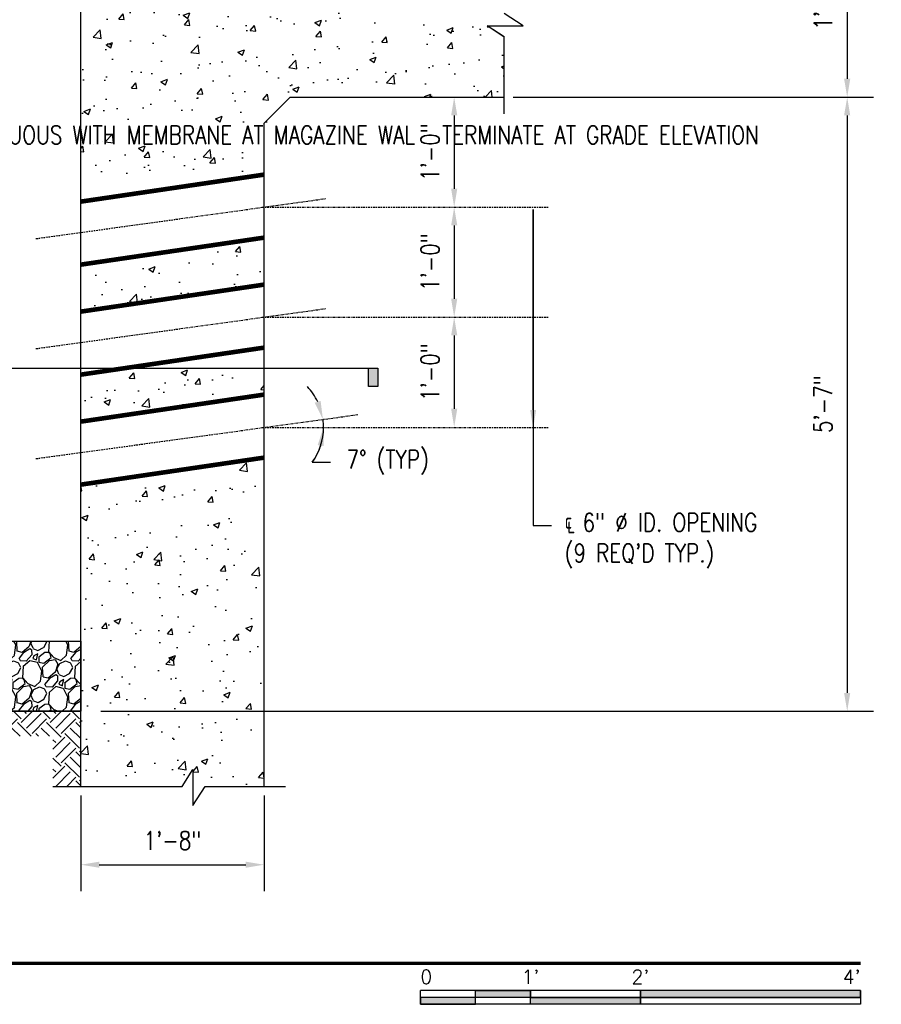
# Model space of a CAD drawing. Header units: inches. Extents: x 724 to 1800, y 17 to 339.
# Tile 3 of 33: x 895 to 989, y 17 to 125. Entities that reach past the tile are written whole.
import ezdxf
from ezdxf import colors
from ezdxf.entities.mleader import LeaderData, LeaderLine
from ezdxf.enums import TextEntityAlignment as Align
from ezdxf.math import Vec2, Vec3

# ---------------------------------------------------------------- set-up
doc = ezdxf.new("R2010")
doc.units = ezdxf.units.IN
doc.header["$MEASUREMENT"] = 0
doc.linetypes.add('Center 1_4_', pattern=[0.53125, 0.25, -0.09375, 0.09375, -0.09375])
doc.layers.get('Defpoints').update_dxf_attribs({"color": 6})
for name, color, linetype in [('A-DETL-CNTR', 2, 'Center 1_4_'), ('A-FLOR-PATT', 8, 'Continuous'), ('A-WALL-PATT', 8, 'Continuous'), ('G-ANNO-SYMB', 2, 'Continuous'), ('G-ANNO-TEXT', 2, 'Continuous'), ('M-DETL-HVY', 4, 'Continuous'), ('S-ANNO-DIMS', 1, 'Continuous'), ('S-ANNO-SYMB', 2, 'Continuous'), ('S-ANNO-TEXT', 2, 'Continuous')]:
    doc.layers.add(name, color=color, linetype=linetype)
doc.styles.add('Annotative', font='romans.shx', dxfattribs={"width": 0.8, "height": 0.125})
doc.styles.add('Arial', font='romans.shx', dxfattribs={"width": 0.8})
doc.styles.add('ROMANS', font='romans.shx', dxfattribs={"width": 0.8})
doc.dimstyles.new('Annotative', dxfattribs={"dimscale": 0, "dimtxt": 0.125, "dimasz": 0.125, "dimexe": 0.18, "dimexo": 0.0625, "dimgap": 0.09, "dimtad": 1, "dimdec": 3, "dimzin": 3, "dimdsep": 46, "dimlunit": 4, "dimtxsty": 'Annotative', "dimcen": 0.09, "dimclrt": 2, "dimazin": 2, "dimtfac": 1, "dimtdec": 3, "dimtmove": 0, "dimatfit": 0, "dimfxl": 1, "dimtfill": 1, "dimfrac": 2, "dimtolj": 1, "dimtzin": 0, "dimarcsym": 0})
pattern_1 = [(50, (-13.7514, -16.6683), (7.172602, -0.62752), [0.75, -8.25]), (355, (-13.7514, -16.668), (-1.387513, 7.52192), [0.6, -6.6]), (100.45144, (-13.154, -16.7206), (5.78509, 6.8944), [0.6374, -7.01142]), (46.1842, (-13.751, -14.668), (10.67241, -1.65519), [1.125, -12.375]), (96.6356, (-12.862, -14.806), (9.34662, 9.74119), [0.9561, -10.51714]), (351.1842, (-13.751, -14.668), (9.34662, 9.74119), [0.9, -9.9]), (21, (-12.7514, -15.1683), (5.96907, -4.02619), [0.75, -8.25]), (326, (-12.7514, -15.168), (2.433153, 7.2515), [0.6, -6.6]), (71.45144, (-12.254, -15.504), (8.402224, 3.22531), [0.6374, -7.01142]), (37.5, (-13.7514, -16.6683), (0.1215986, 3.3289385), [0, -6.52, 0, -6.7, 0, -6.625]), (7.5, (-13.7514, -16.6683), (2.630695, 3.944117), [0, -3.82, 0, -6.37, 0, -2.525]), (327.5, (-15.9814, -16.6683), (5.338224, -0.225549), [0, -2.5, 0, -7.8, 0, -10.35]), (317.5, (-16.9814, -16.6683), (5.831862, 1.00105), [0, -3.25, 0, -5.18, 0, -7.35])]

# ---------------------------------------------------------------- blocks, each defined once
blk = doc.blocks.new('*D49')
at = {"layer": 'Defpoints', "color": 0, "transparency": 16777216}
for p in [(947.8, 137.4), (947.8, 116.4), (985.23, 116.4)]:
    blk.add_point(p, dxfattribs=at)
at = {"layer": 'S-ANNO-DIMS', "color": 0, "lineweight": -2, "transparency": 16777216}
for p, q in [((948.8, 137.4), (988.11, 137.4)), ((948.8, 116.4), (988.11, 116.4))]:
    blk.add_line(p, q, dxfattribs=at)
at = {"layer": 'S-ANNO-DIMS', "color": 1, "lineweight": -2, "transparency": 16777216}
blk.add_line((985.23, 135.4), (985.23, 118.4), dxfattribs=at)
at = {"layer": 'S-ANNO-DIMS', "color": 1, "transparency": 16777216}
for points in [[(984.89, 135.4), (985.56, 135.4), (985.23, 137.4)], [(984.89, 118.4), (985.56, 118.4), (985.23, 116.4)]]:
    blk.add_solid(points, dxfattribs=at)
at = {"layer": 'S-ANNO-DIMS', "color": 2, "transparency": 16777216, "insert": (982.6, 126.9), "char_height": 2, "attachment_point": 5, "rotation": 90, "style": 'Annotative', "bg_fill": 3, "box_fill_scale": 1.25, "bg_fill_color": 256, "bg_fill_true_color": 13158600, "bg_fill_transparency": 0}
blk.add_mtext('\\A1;1\'-9"', dxfattribs=at)
blk = doc.blocks.new('*D48')
at = {"layer": 'Defpoints', "color": 0, "transparency": 16777216}
for p in [(947.8, 116.4), (902.81, 49.4), (985.23, 49.4)]:
    blk.add_point(p, dxfattribs=at)
at = {"layer": 'S-ANNO-DIMS', "color": 0, "lineweight": -2, "transparency": 16777216}
for p, q in [((948.8, 116.4), (988.11, 116.4)), ((903.81, 49.4), (988.11, 49.4))]:
    blk.add_line(p, q, dxfattribs=at)
at = {"layer": 'S-ANNO-DIMS', "color": 1, "lineweight": -2, "transparency": 16777216}
blk.add_line((985.23, 114.4), (985.23, 51.4), dxfattribs=at)
at = {"layer": 'S-ANNO-DIMS', "color": 1, "transparency": 16777216}
for points in [[(984.89, 114.4), (985.56, 114.4), (985.23, 116.4)], [(984.89, 51.4), (985.56, 51.4), (985.23, 49.4)]]:
    blk.add_solid(points, dxfattribs=at)
at = {"layer": 'S-ANNO-DIMS', "color": 2, "transparency": 16777216, "insert": (982.6, 82.9), "char_height": 2, "attachment_point": 5, "rotation": 90, "style": 'Annotative', "bg_fill": 3, "box_fill_scale": 1.25, "bg_fill_color": 256, "bg_fill_true_color": 13158600, "bg_fill_transparency": 0}
blk.add_mtext('\\A1;5\'-7"', dxfattribs=at)
blk = doc.blocks.new('*U28')
for points in [[(-2.625, -0.188), (-2.25, -0.188), (-2.25, -0.2344), (-2.625, -0.2344)], [(-1.5, -0.2344), (0, -0.2344), (0, -0.1875), (-1.5, -0.1875)], [(-3, -0.2812), (-2.625, -0.2812), (-2.625, -0.2344), (-3, -0.2344)], [(-2.25, -0.2349), (-1.5, -0.2349), (-1.5, -0.2812), (-2.25, -0.2812)]]:
    blk.add_hatch(color=256).paths.add_polyline_path(points)
for p, q in [((0, -0.1875), (-3, -0.1875)), ((-3, -0.2812), (-3, -0.1875)), ((-2.625, -0.2807), (-2.625, -0.188)), ((-2.25, -0.2812), (-2.25, -0.1885)), ((-1.5, -0.2812), (-1.5, -0.1885)), ((0, -0.1875), (0, -0.2812)), ((0, -0.2344), (-3, -0.2344)), ((0, -0.2812), (-3, -0.2812))]:
    blk.add_line(p, q)
at = {"flags": 128}
for points in [[(-2.625, -0.188), (-2.25, -0.188), (-2.25, -0.2344), (-2.625, -0.2344), (-2.625, -0.188)], [(-1.5, -0.2344), (0, -0.2344), (0, -0.1875), (-1.5, -0.1875), (-1.5, -0.2344)], [(-3, -0.2812), (-2.625, -0.2812), (-2.625, -0.2344), (-3, -0.2344), (-3, -0.2812)], [(-2.25, -0.2349), (-1.5, -0.2349), (-1.5, -0.2812), (-2.25, -0.2812), (-2.25, -0.2349)]]:
    blk.add_lwpolyline(points, close=True, dxfattribs=at)
at = {"style": 'Arial'}
blk.add_text('0', height=0.0937, dxfattribs=at).set_placement((-3, -0.0937), align=Align.MIDDLE_LEFT)
for s, p in [("1'", (-2.25, -0.0937)), ("2'", (-1.5, -0.0937))]:
    blk.add_text(s, height=0.09375, dxfattribs=at).set_placement(p, align=Align.MIDDLE_CENTER)
blk.add_text("4'", height=0.09375, dxfattribs=at).set_placement((0, -0.0937), align=Align.MIDDLE_RIGHT)
blk = doc.blocks.new('*D32')
at = {"layer": 'Defpoints', "color": 0, "transparency": 16777216}
for p in [(943.06, 116.4), (942.35, 104.4), (942.35, 104.4)]:
    blk.add_point(p, dxfattribs=at)
at = {"layer": 'S-ANNO-DIMS', "color": 0, "lineweight": -2, "transparency": 16777216}
blk.add_line((942.35, 114.4), (942.35, 106.4), dxfattribs=at)
at = {"layer": 'S-ANNO-DIMS', "color": 0, "transparency": 16777216}
for points in [[(942.02, 114.4), (942.69, 114.4), (942.35, 116.4)], [(942.02, 106.4), (942.69, 106.4), (942.35, 104.4)]]:
    blk.add_solid(points, dxfattribs=at)
at = {"layer": 'S-ANNO-DIMS', "color": 2, "transparency": 16777216, "insert": (939.72, 110.4), "char_height": 2, "attachment_point": 5, "rotation": 90, "style": 'Annotative', "bg_fill": 3, "box_fill_scale": 1.25, "bg_fill_color": 256, "bg_fill_true_color": 13158600, "bg_fill_transparency": 0}
blk.add_mtext('\\A1;1\'-0"', dxfattribs=at)
blk = doc.blocks.new('*D33')
at = {"layer": 'Defpoints', "color": 0, "transparency": 16777216}
for p in [(943.06, 104.4), (942.35, 92.4), (942.35, 92.4)]:
    blk.add_point(p, dxfattribs=at)
at = {"layer": 'S-ANNO-DIMS', "color": 0, "lineweight": -2, "transparency": 16777216}
blk.add_line((942.35, 102.4), (942.35, 94.4), dxfattribs=at)
at = {"layer": 'S-ANNO-DIMS', "color": 0, "transparency": 16777216}
for points in [[(942.02, 102.4), (942.69, 102.4), (942.35, 104.4)], [(942.02, 94.4), (942.69, 94.4), (942.35, 92.4)]]:
    blk.add_solid(points, dxfattribs=at)
at = {"layer": 'S-ANNO-DIMS', "color": 2, "transparency": 16777216, "insert": (939.72, 98.4), "char_height": 2, "attachment_point": 5, "rotation": 90, "style": 'Annotative', "bg_fill": 3, "box_fill_scale": 1.25, "bg_fill_color": 256, "bg_fill_true_color": 13158600, "bg_fill_transparency": 0}
blk.add_mtext('\\A1;1\'-0"', dxfattribs=at)
blk = doc.blocks.new('*D34')
at = {"layer": 'Defpoints', "color": 0, "transparency": 16777216}
for p in [(943.06, 92.4), (942.35, 80.4), (942.35, 80.4)]:
    blk.add_point(p, dxfattribs=at)
at = {"layer": 'S-ANNO-DIMS', "color": 0, "lineweight": -2, "transparency": 16777216}
blk.add_line((942.35, 90.4), (942.35, 82.4), dxfattribs=at)
at = {"layer": 'S-ANNO-DIMS', "color": 0, "transparency": 16777216}
for points in [[(942.02, 90.4), (942.69, 90.4), (942.35, 92.4)], [(942.02, 82.4), (942.69, 82.4), (942.35, 80.4)]]:
    blk.add_solid(points, dxfattribs=at)
at = {"layer": 'S-ANNO-DIMS', "color": 2, "transparency": 16777216, "insert": (939.72, 86.4), "char_height": 2, "attachment_point": 5, "rotation": 90, "style": 'Annotative', "bg_fill": 3, "box_fill_scale": 1.25, "bg_fill_color": 256, "bg_fill_true_color": 13158600, "bg_fill_transparency": 0}
blk.add_mtext('\\A1;1\'-0"', dxfattribs=at)
blk = doc.blocks.new('*D35')
at = {"layer": 'Defpoints', "color": 0, "transparency": 16777216}
for p in [(931.84, 81.76), (928.07, 80.95), (921.36, 80.37), (952.61, 80.37), (896.7, 76.96)]:
    blk.add_point(p, dxfattribs=at)
at = {"layer": 'S-ANNO-DIMS', "color": 0, "lineweight": -2, "transparency": 16777216}
blk.add_line((926.86, 76.56), (928.86, 76.56), dxfattribs=at)
for start, end in [(25.5523, 43.3169), (0, 7.7877), (324.0249, 0), (324.4708, 342.2354)]:
    blk.add_arc((921.62, 80.37), 6.48, start, end, dxfattribs=at)
at = {"layer": 'S-ANNO-DIMS', "color": 0, "transparency": 16777216}
for points in [[(927.78, 83.26), (927.14, 83.06), (928.03, 81.24)], [(927.46, 78.44), (928.11, 78.34), (928.09, 80.37)]]:
    blk.add_solid(points, dxfattribs=at)
at = {"layer": 'S-ANNO-DIMS', "color": 2, "transparency": 16777216, "insert": (935.1, 76.56), "char_height": 2, "attachment_point": 5, "rotation": 0.01, "style": 'Annotative', "bg_fill": 3, "box_fill_scale": 1.25, "bg_fill_color": 256, "bg_fill_true_color": 13158600, "bg_fill_transparency": 0}
blk.add_mtext('\\A1;7%%d (TYP)', dxfattribs=at)
blk = doc.blocks.new('*D36')
at = {"layer": 'Defpoints', "color": 0, "transparency": 16777216}
for p in [(901.62, 41.21), (921.62, 41.21), (921.62, 32.66)]:
    blk.add_point(p, dxfattribs=at)
at = {"layer": 'S-ANNO-DIMS', "color": 0, "lineweight": -2, "transparency": 16777216}
for p, q in [((901.62, 40.21), (901.62, 29.78)), ((921.62, 40.21), (921.62, 29.78)), ((903.62, 32.66), (919.62, 32.66))]:
    blk.add_line(p, q, dxfattribs=at)
at = {"layer": 'S-ANNO-DIMS', "color": 0, "transparency": 16777216}
for points in [[(903.62, 32.99), (903.62, 32.33), (901.62, 32.66)], [(919.62, 32.99), (919.62, 32.33), (921.62, 32.66)]]:
    blk.add_solid(points, dxfattribs=at)
at = {"layer": 'S-ANNO-DIMS', "color": 2, "transparency": 16777216, "insert": (911.62, 35.29), "char_height": 2, "attachment_point": 5, "style": 'Annotative', "bg_fill": 3, "box_fill_scale": 1.25, "bg_fill_color": 256, "bg_fill_true_color": 13158600, "bg_fill_transparency": 0}
blk.add_mtext('\\A1;1\'-8"', dxfattribs=at)
blk = doc.blocks.new('*U44')
at = {"lineweight": -3}
blk.add_hatch(color=256, dxfattribs=at).paths.add_polyline_path([(-4.7808, 0), (-4.8433, 0), (-4.8433, -0.125), (-4.7808, -0.125)])
h = blk.add_hatch(color=256, dxfattribs=at)
edge = h.paths.add_edge_path()
edge.add_line((0.3125, 0), (0.4947, 0))
edge.add_line((0.4947, 0), (0, -0.4947))
edge.add_line((0, -0.4947), (-0.4947, 0))
edge.add_line((-0.4947, 0), (-0.3125, 0))
edge.add_arc((0, 0), 0.3125, 180, 360)
at = {"linetype": 'Continuous', "lineweight": -3}
blk.add_line((-0.3125, 0), (-4.8433, 0), dxfattribs=at)
at = {"lineweight": -3}
for p, q in [((-0.4947, 0), (0, -0.4947)), ((-0.3125, 0), (0.3125, 0)), ((0, -0.4947), (0.4947, 0))]:
    blk.add_line(p, q, dxfattribs=at)
at = {"lineweight": -3, "flags": 128}
blk.add_lwpolyline([(-4.7808, 0), (-4.8433, 0), (-4.8433, -0.125), (-4.7808, -0.125), (-4.7808, 0)], close=True, dxfattribs=at)
blk.add_lwpolyline([(0.3125, 0), (0.4947, 0), (0, -0.4947), (-0.4947, 0), (-0.3125, 0, 1), (0.3125, 0)], format="xyb", close=True, dxfattribs=at)
blk.add_lwpolyline([(0.3125, -0.0156), (0.3125, -0.0156)], dxfattribs=at)
blk.add_lwpolyline([(0.3125, -0.0156), (0.3125, -0.0156)], dxfattribs=at)
at = {"lineweight": -3}
blk.add_circle((0, 0), 0.3125, dxfattribs=at)
at = {"linetype": 'Continuous', "lineweight": -3, "style": 'Arial'}
blk.add_attdef('X#', text='', height=0.0938, dxfattribs=at).set_placement((0, 0.0469), align=Align.BOTTOM_CENTER)
blk.add_attdef('X-###', text='', height=0.0938, dxfattribs=at).set_placement((0, -0.0469), align=Align.TOP_CENTER)
blk = doc.blocks.new('*U10')
at = {"linetype": 'Continuous', "lineweight": 70}
blk.add_line((1.125, 0.625), (11.5, 0.625), dxfattribs=at)
at = {"style": 'Arial'}
blk.add_attdef('DRAWING_AREA_TITLE', text='', height=0.1875, dxfattribs=at).set_placement((1.3743, 0.6339), align=Align.BOTTOM_LEFT)
blk.add_attdef('X#', text='', height=0.1875, dxfattribs=at).set_placement((0.8125, 0.625), align=Align.MIDDLE_CENTER)
blk.add_attdef('SCALE:', text='', height=0.0938, dxfattribs=at).set_placement((1.3743, 0.5606), align=Align.TOP_LEFT)

msp = doc.modelspace()

# ---------------------------------------------------------------- hatches: boundary and pattern name
at = {"layer": 'A-WALL-PATT'}
h = msp.add_hatch(dxfattribs=at)
h.set_pattern_fill('AR-CONC', color=8, style=0)
h.set_pattern_definition(pattern_1)
h.paths.add_polyline_path([(901.6174, 104.9994), (921.6174, 107.9462), (921.6174, 113.576), (928.4458, 116.4044), (947.8008, 116.4044), (947.8008, 122.9493), (945.9674, 124.1593), (949.8841, 124.1593), (947.8008, 125.5343), (947.8008, 137.4044), (907.6174, 137.4044), (907.6174, 170.8419), (907.1174, 170.8419), (907.1174, 172.5919), (906.8049, 172.9044), (905.0549, 172.9044), (905.0549, 173.4044), (901.6174, 173.4044), (901.6174, 125.0652)])
h = msp.add_hatch(dxfattribs=at)
h.set_pattern_fill('AR-CONC', color=8, style=0)
h.set_pattern_definition([(50, (-13.7514, -11.314), (7.1726, -0.62752), [0.75, -8.25]), (355, (-13.7514, -11.314), (-1.387513, 7.52192), [0.6, -6.6]), (100.45144, (-13.154, -11.366), (5.78509, 6.8944), [0.6374, -7.01142]), (46.1842, (-13.751, -9.314), (10.67241, -1.65519), [1.125, -12.375]), (96.6356, (-12.862, -9.452), (9.34662, 9.74119), [0.9561, -10.51714]), (351.1842, (-13.751, -9.314), (9.34662, 9.74119), [0.9, -9.9]), (21, (-12.7514, -9.814), (5.96907, -4.02619), [0.75, -8.25]), (326, (-12.7514, -9.814), (2.433153, 7.2515), [0.6, -6.6]), (71.45144, (-12.254, -10.1495), (8.402224, 3.22531), [0.6374, -7.01142]), (37.5, (-13.7514, -11.314), (0.1215986, 3.3289385), [0, -6.52, 0, -6.7, 0, -6.625]), (7.5, (-13.7514, -11.314), (2.630695, 3.944117), [0, -3.82, 0, -6.37, 0, -2.525]), (327.5, (-15.9814, -11.314), (5.338224, -0.225549), [0, -2.5, 0, -7.8, 0, -10.35]), (317.5, (-16.9814, -11.314), (5.831862, 1.00105), [0, -3.25, 0, -5.18, 0, -7.35])])
h.paths.add_polyline_path([(901.6174, 80.9994), (921.6174, 83.9462), (921.6174, 89.0712), (901.6174, 86.1244), (901.6174, 82.0122)])
h.paths.add_polyline_path([(901.6174, 92.9994), (921.6174, 95.9462), (921.6174, 101.0712), (901.6174, 98.1244)])
h = msp.add_hatch(dxfattribs=at)
h.set_pattern_fill('AR-CONC', color=8, style=0)
h.set_pattern_definition(pattern_1)
h.paths.add_polyline_path([(913.8261, 39.123), (915.2011, 41.2063), (921.6174, 41.2063), (921.6174, 77.0712), (901.6174, 74.1244), (901.6174, 41.2063), (912.6595, 41.2063), (913.8261, 43.0397)])
h = msp.add_hatch(dxfattribs=at)
h.set_pattern_fill('EARTH', color=8, scale=9, angle=45)
h.set_pattern_definition([(45, (-13.7514, -16.6683), (0, 3.1819805), [2.25, -2.25]), (45, (-14.348, -16.0717), (0, 3.1819805), [2.25, -2.25]), (45, (-14.9447, -15.475), (0, 3.1819805), [2.25, -2.25]), (135, (-14.9447, -15.0774), (-3.1819805, 4e-16), [2.25, -2.25]), (135, (-14.348, -14.4807), (-3.1819805, 4e-16), [2.25, -2.25]), (135, (-13.7514, -13.884), (-3.1819805, 4e-16), [2.25, -2.25])])
h.paths.add_polyline_path([(871.1799, 49.4044), (901.6174, 49.4044), (901.6174, 41.2063), (898.5789, 41.2063), (898.5789, 46.6754), (867.8892, 46.6754), (867.8892, 55.6129), (871.1236, 57.066)])
h = msp.add_hatch(dxfattribs=at)
h.set_pattern_fill('GRAVEL', color=8, scale=4, angle=45)
h.set_pattern_definition([(273.012788, (-14.54337, -11.80345), (2.82842712, -48.08326112), [0.538144, -53.276352]), (229.96974, (-14.51509, -12.34085), (31.112698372, 36.769552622), [0.923472, -91.423699]), (177.510447, (-15.10906, -13.04796), (59.39696962, -2.828427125), [0.651152, -64.46413]), (312.27369, (-15.50504, -14.85815), (-53.74011537, 59.39696962), [0.840952, -83.254232]), (337.833654, (-14.93935, -15.4804), (-48.08326112, 19.798989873), [0.82462, -81.637493]), (42.27369, (-14.17568, -15.79153), (-59.39696962, -53.74011537), [0.840952, -83.254232]), (82.69424, (-13.55342, -15.22584), (-8.485281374, -65.05382387), [1.112116, -110.099394]), (117.255328, (-13.412, -14.12276), (-42.42640687, 82.024386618), [1.049952, -103.945286]), (166.429566, (-13.89284, -13.18938), (-59.39696962, 14.142135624), [0.8438, -83.536292]), (220.23636, (-14.71308, -12.9914), (33.9411255, 28.28427125), [0.963328, -47.20305]), (267.397438, (-15.44847, -13.61364), (-2.828427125, -65.05382387), [1.245792, -123.3335]), (183.814075, (-12.6766, -12.0863), (-36.76955262, -2.82842712), [0.425204, -42.09538]), (216.469234, (-13.10088, -12.11457), (42.42640687, 31.112698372), [0.808948, -80.086046]), (270, (-13.7514, -12.5954), (2.828427, -2.828427), [0.565684, -5.09117]), (248.19859, (-14.2888, -12.454), (8.48528137, 19.79898987), [0.304632, -30.15846]), (336.80141, (-14.40195, -12.7368), (-11.3137085, 5.65685425), [0.430812, -21.109847]), (75.96376, (-14.006, -12.9065), (2.8284271, 14.1421356), [0.699716, -22.624092]), (206.56505, (-13.8363, -12.2277), (8.4852814, 2.8284271), [0.505964, -12.143147]), (61.38954, (-16.04244, -14.37732), (19.798989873, 36.76955262), [0.7088, -70.17138]), (115.346176, (-15.70303, -13.75506), (19.79898987, -42.42640687), [0.594644, -58.869631]), (338.19859, (-14.40195, -11.66203), (-19.79898987, 8.48528137), [0.60926, -29.853832]), (28.61046, (-13.83627, -11.8883), (-36.76955262, -19.798989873), [0.7088, -70.17138]), (24.443955, (-14.2888, -16.13094), (-19.79898987, -8.48528137), [0.68352, -33.492495]), (339.77514, (-13.66656, -15.8481), (-45.254834, 16.97056275), [0.572712, -56.698572]), (111.80141, (-11.54524, -14.46217), (-8.48528137, 19.79898987), [0.60926, -29.853832]), (62.354025, (-11.77151, -13.89648), (-25.45584412, -48.08326112), [0.670524, -66.381694]), (114.443955, (-12.93117, -15.8481), (8.48528137, -19.79898987), [0.34176, -33.834255]), (146.30993, (-11.71495, -14.6319), (-14.1421356, 8.4852814), [0.20396, -20.192118]), (210.96376, (-11.8847, -14.5187), (11.3137085, 5.6568542), [0.82462, -15.667803]), (231.009006, (-12.59176, -14.943), (25.455844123, 31.11269837), [0.7642, -75.655693]), (348.69007, (-13.7514, -13.1611), (-8.4852814, 2.8284271), [0.576888, -13.845317]), (38.157227, (-13.18573, -13.27423), (53.74011537, 42.42640687), [1.007176, -99.71025]), (105.945396, (-12.39377, -12.65198), (8.48528137, -31.11269837), [0.411824, -40.770697]), (135, (-12.507, -12.256), (-5.656854, 4e-16), [0.24, -3.76]), (165.256437, (-12.73318, -14.91472), (31.11269837, -8.48528137), [0.555696, -55.01408]), (93.012788, (-13.27058, -14.7733), (-2.82842712, 48.08326112), [1.076288, -52.738208]), (45, (-13.327, -13.6985), (0, 5.656854), [1.04, -2.96]), (10.304846, (-12.59176, -12.9631), (48.08326112, 8.485281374), [0.632456, -62.613097]), (299.054604, (-11.9695, -12.84997), (8.48528137, -14.14213562), [0.582408, -28.538032]), (252.645975, (-11.68666, -13.35908), (-25.455844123, -82.024386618), [0.94826, -93.877897]), (220.426079, (-11.9695, -14.26418), (-39.597979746, -33.941125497), [1.003196, -99.316294])])
h.paths.add_polyline_path([(877.1799, 49.4044), (877.1799, 57.0348), (901.6174, 57.0348), (901.6174, 49.4044)])

# ---------------------------------------------------------------- linework, layer by layer
at = {"layer": 'A-DETL-CNTR'}
for p, q in [((896.7022, 100.9584), (928.3372, 105.3338)), ((921.3637, 104.4044), (952.6094, 104.4044)), ((896.7022, 88.9584), (928.3372, 93.3338)), ((921.3637, 92.4044), (952.6094, 92.4044)), ((896.7022, 76.9584), (931.8355, 81.7634)), ((921.3637, 80.3659), (952.6094, 80.3659))]:
    msp.add_line(p, q, dxfattribs=at)
at = {"layer": 'A-FLOR-PATT'}
msp.add_lwpolyline([(877.1799, 49.4044), (877.1799, 57.0348), (901.6174, 57.0348), (901.6174, 49.4044)], close=True, dxfattribs=at)
at = {"layer": 'M-DETL-HVY'}
for p, q in [((901.6174, 41.2063), (901.6174, 209.4044)), ((947.8008, 122.9493), (945.9674, 124.1593)), ((921.6174, 113.576), (924.4458, 116.4044)), ((924.4458, 116.4044), (947.8008, 116.4044)), ((921.6174, 41.2063), (921.6174, 113.576)), ((901.6174, 104.9994), (921.6174, 107.9462)), ((901.6174, 98.1244), (921.6174, 101.0712)), ((901.6174, 92.9994), (921.6174, 95.9462)), ((921.6174, 89.0712), (901.6174, 86.1244)), ((901.6174, 80.9994), (921.6174, 83.9462)), ((901.6174, 74.1244), (921.6174, 77.0712)), ((871.1799, 49.4044), (901.6174, 49.4044)), ((912.6595, 41.2063), (913.8261, 43.0397)), ((913.8261, 43.0397), (913.8261, 39.123)), ((913.8261, 39.123), (915.2011, 41.2063))]:
    msp.add_line(p, q, dxfattribs=at)
at = {"layer": 'S-ANNO-SYMB'}
for p, q in [((949.8841, 124.1593), (947.8008, 125.5343)), ((945.9674, 124.1593), (949.8841, 124.1593)), ((947.8008, 122.9927), (945.9674, 124.1593)), ((947.8008, 114.5587), (947.8008, 122.9927)), ((898.5789, 41.2063), (912.6595, 41.2063)), ((915.2011, 41.2063), (923.9311, 41.2063))]:
    msp.add_line(p, q, dxfattribs=at)

# ---------------------------------------------------------------- block references
at = {"layer": 'S-ANNO-SYMB', "xscale": 16, "yscale": 16, "zscale": 16}
for name, p in [('*U10', (802.6656, 11.9317)), ('*U28', (986.6656, 21.9317))]:
    msp.add_blockref(name, p, dxfattribs=at)

# ---------------------------------------------------------------- leaders
at = {"layer": 'G-ANNO-TEXT'}
ml = msp.add_multileader_mtext('Standard', dxfattribs=at)
ml.set_content('\\A1;WATERPROOF MEMBRANE FULL HEIGHT OF VENTILATOR WALL AND CONTINUOUS WITH MEMBRANE AT MAGAZINE WALL. TERMINATE AT GRADE ELEVATION', color=256, style='Annotative')
ml.set_leader_properties(color=1, linetype='ByLayer', lineweight=-1)
ml.build(insert=Vec2(0, 0))
ml.multileader.update_dxf_attribs({"text_right_attachment_type": 3, "dogleg_length": 0.125, "arrow_head_size": 2, "scale": 16})
ctx = ml.context
ctx.base_point, ctx.scale, ctx.char_height, ctx.arrow_head_size, ctx.landing_gap_size, ctx.plane_origin = Vec3(813.7631, 112.2794), 16, 2, 2, 1.44, Vec3(814.3467, 91.4887)
ctx.right_attachment = 3
notes = []
notes.append((ctx, [(1, (1, 1, 0), (866.5669, 102.2794), (-1, 0), 2, [(0, [(871.0271, 95.7376)], 0, [])])]))
ctx.mtext.insert, ctx.mtext.width, ctx.mtext.defined_height, ctx.mtext.flow_direction = Vec3(815.2031, 113.2794), 48.974396, 10.5938, 5
ml = msp.add_multileader_mtext('Standard', dxfattribs=at)
ml.set_content('\\A1;#4@6 E.W. \\P(ALL FOUR SIDES)', color=256, style='Annotative')
ml.set_leader_properties(color=1, linetype='ByLayer', lineweight=-1)
ml.build(insert=Vec2(0, 0))
ml.multileader.update_dxf_attribs({"text_right_attachment_type": 3, "dogleg_length": 0.125, "arrow_head_size": 2, "scale": 16})
ctx = ml.context
ctx.base_point, ctx.scale, ctx.char_height, ctx.arrow_head_size, ctx.landing_gap_size, ctx.plane_origin = Vec3(813.7631, 76.6561), 16, 2, 2, 1.44, Vec3(814.6279, 50.7546)
ctx.right_attachment = 3
notes.append((ctx, [(1, (1, 1, 0), (840.3574, 72.5608), (-1, 0), 2, [(0, [(872.5923, 76.0973)], 0, [])])]))
ctx.mtext.insert, ctx.mtext.width, ctx.mtext.defined_height, ctx.mtext.flow_direction = Vec3(815.2031, 77.9894), 42.171875, 10.5875, 5
ml = msp.add_multileader_mtext('Standard', dxfattribs=at)
ml.set_content('\\A1;8" CRUSHED STONE OR GRAVEL', color=256, style='Annotative')
ml.set_leader_properties(color=1, linetype='ByLayer', lineweight=-1)
ml.build(insert=Vec2(0, 0))
ml.multileader.update_dxf_attribs({"text_right_attachment_type": 3, "dogleg_length": 0.125, "arrow_head_size": 2, "scale": 16})
ctx = ml.context
ctx.base_point, ctx.scale, ctx.char_height, ctx.arrow_head_size, ctx.landing_gap_size, ctx.plane_origin = Vec3(814.4488, 50.8855), 16, 2, 2, 1.44, Vec3(814.6279, 28.0046)
ctx.right_attachment = 3
notes.append((ctx, [(1, (1, 1, 0), (841.7288, 47.1712), (-1, 0), 2, [(0, [(881.608, 53.7848)], 0, [])])]))
ctx.mtext.insert, ctx.mtext.width, ctx.mtext.defined_height, ctx.mtext.flow_direction = Vec3(815.8888, 51.8855), 23.125932, 10.6865, 5
for ctx, leaders in notes:
    for number, flags, end, landing, length, lines in leaders:
        leader = LeaderData()
        leader.index, (leader.has_last_leader_line, leader.has_dogleg_vector, leader.attachment_direction) = number, flags
        leader.last_leader_point, leader.dogleg_vector, leader.dogleg_length = Vec3(end), Vec3(landing), length
        for number, points, colour, breaks in lines:
            line = LeaderLine()
            line.index, line.vertices, line.color, line.breaks = number, Vec3.list(points), colors.encode_raw_color(colour), breaks
            leader.lines.append(line)
        ctx.leaders.append(leader)

# ---------------------------------------------------------------- next in the draw order: dimensions: what is measured, and where the dimension line sits
at = {"layer": 'S-ANNO-DIMS'}
dim = msp.add_linear_dim(base=(985.2273, 116.4044), p1=(947.8008, 137.4044), p2=(947.8008, 116.4044), angle=90, dimstyle='Annotative', override={"dimpost": '\\X', "dimclrd": 1, "dimtmove": 2}, dxfattribs=at)
dim.commit()
dim.dimension.update_dxf_attribs({"geometry": '*D49', "text_midpoint": (982.5969, 126.9044)})
dim = msp.add_linear_dim(base=(921.6174, 32.6593), p1=(901.6174, 41.2063), p2=(921.6174, 41.2063), dimstyle='Annotative', override={"dimpost": '\\X'}, dxfattribs=at)
dim.commit()
dim.dimension.update_dxf_attribs({"geometry": '*D36', "text_midpoint": (911.6174, 35.2898)})

# ---------------------------------------------------------------- next in the draw order: dimensions: what is measured, and where the dimension line sits
dim = msp.add_linear_dim(base=(985.2273, 49.4044), p1=(947.8008, 116.4044), p2=(902.8111, 49.4044), angle=90, dimstyle='Annotative', override={"dimpost": '\\X', "dimclrd": 1, "dimtmove": 2}, dxfattribs=at)
dim.commit()
dim.dimension.update_dxf_attribs({"geometry": '*D48', "text_midpoint": (982.5969, 82.9044)})

# ---------------------------------------------------------------- next in the draw order: linework, layer by layer
at = {"layer": 'M-DETL-HVY', "const_width": 0.5}
for points in [[(901.6174, 104.9994), (921.6174, 107.9462)], [(901.6174, 98.1244), (921.6174, 101.0712)], [(901.6174, 92.9994), (921.6174, 95.9462)], [(901.6174, 86.1244), (921.6174, 89.0712)]]:
    msp.add_lwpolyline(points, dxfattribs=at)

# ---------------------------------------------------------------- next in the draw order: dimensions: what is measured, and where the dimension line sits
at = {"layer": 'S-ANNO-DIMS'}
dim = msp.add_linear_dim(base=(942.352, 104.4044), p1=(943.0625, 116.4044), p2=(942.352, 104.4044), angle=90, dimstyle='Annotative', override={"dimpost": '\\X', "dimse1": 1, "dimse2": 1}, dxfattribs=at)
dim.commit()
dim.dimension.update_dxf_attribs({"geometry": '*D32', "text_midpoint": (939.7215, 110.4044)})

# ---------------------------------------------------------------- next in the draw order: leaders
at = {"layer": 'G-ANNO-TEXT'}
ml = msp.add_multileader_mtext('Standard', dxfattribs=at)
ml.set_content('℄ 6" %%C ID. OPENING\\P(9 REQ\'D TYP.)', color=256, style='Annotative')
ml.set_leader_properties(color=1, linetype='ByLayer', lineweight=-1)
ml.build(insert=Vec2(0, 0))
ml.multileader.update_dxf_attribs({"text_right_attachment_type": 3, "dogleg_length": 0.125, "arrow_head_size": 2, "scale": 16})
ctx = ml.context
ctx.base_point, ctx.scale, ctx.char_height, ctx.arrow_head_size, ctx.landing_gap_size, ctx.plane_origin = Vec3(952.9673, 69.6702), 16, 2, 2, 1.44, Vec3(942.1435, 29.614)
ctx.right_attachment = 3
notes = []
notes.append((ctx, [(0, (1, 1, 0), (950.9673, 69.6702), (1, 0), 2, [(2, [(950.9673, 80.2692), (950.9673, 92.3629), (950.9673, 104.1442)], 0, [])])]))
ctx.mtext.insert, ctx.mtext.width, ctx.mtext.defined_height, ctx.mtext.flow_direction = Vec3(954.4073, 71.0035), 19.520305, 10.676, 5
ml = msp.add_multileader_mtext('Standard', dxfattribs=at)
ml.set_content('\\A1;CJ', color=256, style='Annotative')
ml.set_leader_properties(color=1, linetype='ByLayer', lineweight=-1)
ml.build(insert=Vec2(0, 0))
ml.multileader.update_dxf_attribs({"text_right_attachment_type": 3, "dogleg_length": 0.125, "arrow_head_size": 2, "scale": 16})
ctx = ml.context
ctx.base_point, ctx.scale, ctx.char_height, ctx.arrow_head_size, ctx.landing_gap_size, ctx.plane_origin = Vec3(1198.7329, 67.7656), 16, 2, 2, 1.44, Vec3(1186.8793, 83.8448)
ctx.right_attachment, ctx.text_align_type = 3, 2
notes.append((ctx, [(1, (1, 1, 0), (1205.8986, 67.7656), (-1, 0), 2, [(0, [(1211.3906, 91.5312), (1211.3438, 59.1094)], 0, [])])]))
ctx.mtext.insert, ctx.mtext.width, ctx.mtext.defined_height, ctx.mtext.alignment, ctx.mtext.flow_direction = Vec3(1202.4586, 68.7656), 29.92438, 11.8375, 3, 5
for ctx, leaders in notes:
    for number, flags, end, landing, length, lines in leaders:
        leader = LeaderData()
        leader.index, (leader.has_last_leader_line, leader.has_dogleg_vector, leader.attachment_direction) = number, flags
        leader.last_leader_point, leader.dogleg_vector, leader.dogleg_length = Vec3(end), Vec3(landing), length
        for number, points, colour, breaks in lines:
            line = LeaderLine()
            line.index, line.vertices, line.color, line.breaks = number, Vec3.list(points), colors.encode_raw_color(colour), breaks
            leader.lines.append(line)
        ctx.leaders.append(leader)

# ---------------------------------------------------------------- next in the draw order: dimensions: what is measured, and where the dimension line sits
at = {"layer": 'S-ANNO-DIMS'}
dim = msp.add_linear_dim(base=(942.352, 92.4044), p1=(943.0625, 104.4044), p2=(942.352, 92.4044), angle=90, dimstyle='Annotative', override={"dimpost": '\\X', "dimse1": 1, "dimse2": 1}, dxfattribs=at)
dim.commit()
dim.dimension.update_dxf_attribs({"geometry": '*D33', "text_midpoint": (939.7215, 98.4044)})

# ---------------------------------------------------------------- next in the draw order: dimensions: what is measured, and where the dimension line sits
dim = msp.add_linear_dim(base=(942.352, 80.4044), p1=(943.0625, 92.4044), p2=(942.352, 80.4044), angle=90, dimstyle='Annotative', override={"dimpost": '\\X', "dimse1": 1, "dimse2": 1}, dxfattribs=at)
dim.commit()
dim.dimension.update_dxf_attribs({"geometry": '*D34', "text_midpoint": (939.7215, 86.4044)})

# ---------------------------------------------------------------- next in the draw order: dimensions: what is measured, and where the dimension line sits
dim = msp.add_angular_dim_2l(base=(928.0673, 80.9519), line1=((921.3637, 80.3659), (952.6094, 80.3659)), line2=((896.7022, 76.9584), (931.8355, 81.7634)), text='7%%d (TYP)', dimstyle='Annotative', override={"dimscale": 0, "dimpost": '\\X'}, dxfattribs=at)
dim.commit()
dim.dimension.update_dxf_attribs({"geometry": '*D35', "text_midpoint": (935.0986, 76.5614), "text_rotation": 0.01})

# ---------------------------------------------------------------- next in the draw order: linework, layer by layer
at = {"layer": 'M-DETL-HVY', "const_width": 0.5}
for points in [[(901.6174, 80.9994), (921.6174, 83.9462)], [(901.6174, 74.1244), (921.6174, 77.0712)]]:
    msp.add_lwpolyline(points, dxfattribs=at)

# ---------------------------------------------------------------- next in the draw order: block references
at = {"layer": 'G-ANNO-SYMB'}
ref = msp.add_blockref('*U44', (856.5155, 86.8348), dxfattribs=dict(at, xscale=-16, yscale=16, zscale=16))
ref.add_attrib('X-###', 'S-708', dxfattribs={"layer": 'S-ANNO-SYMB', "color": 1, "linetype": 'Continuous', "lineweight": -2, "height": 2, "style": 'ROMANS', "width": 0.8}).set_placement((856.5155, 86.0849), align=Align.TOP_CENTER)
ref.add_attrib('X#', 'A4', dxfattribs={"layer": 'S-ANNO-TEXT', "color": 1, "linetype": 'Continuous', "lineweight": -2, "height": 2, "style": 'ROMANS', "width": 0.8}).set_placement((856.5155, 87.5848), align=Align.BOTTOM_CENTER)

doc.saveas('drawing.dxf')
